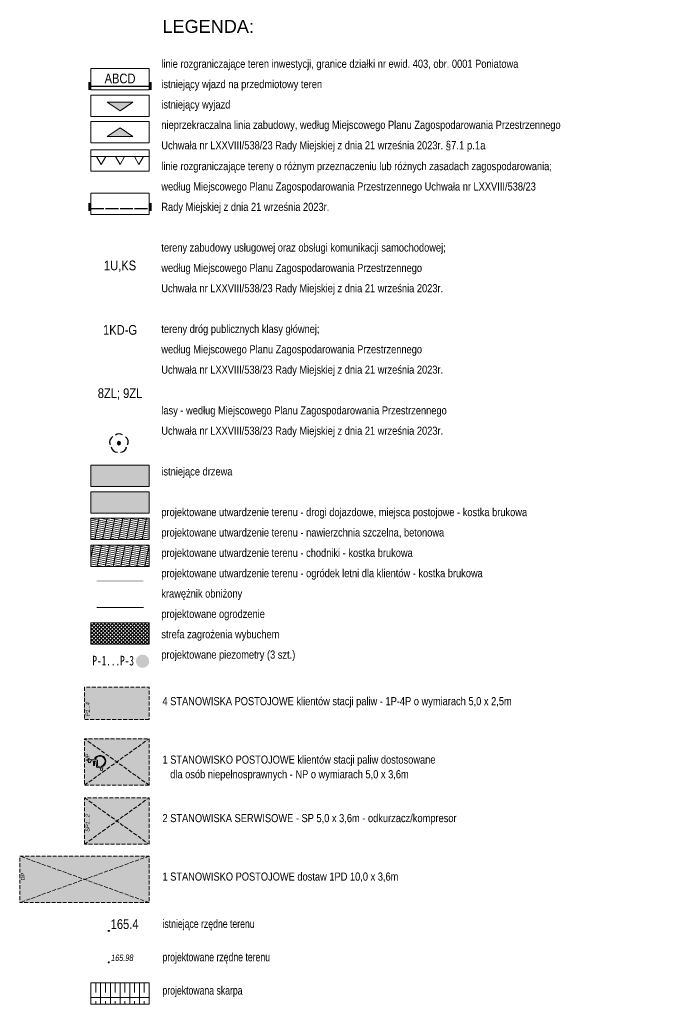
# Model space of a CAD drawing. Header units: millimetres. Extents: x -93597 to 292718, y -849320 to -636506.
# Tile 68 of 68: x 240052 to 289995, y -732578 to -656454. Entities that reach past the tile are written whole.
import ezdxf

# ---------------------------------------------------------------- set-up
doc = ezdxf.new("R2010")
doc.units = ezdxf.units.MM
doc.header["$MEASUREMENT"] = 0
doc.linetypes.add('Krawędzie ukryte drobniejsze', pattern=[425, 300, -125])
doc.linetypes.add('Krawędzie ukryte dłuższe', pattern=[1125, 1000, -125])
for name, color, linetype, lineweight in [('0_Nr_pióra__1', 7, 'Continuous', 13), ('0_Nr_pióra__100', 2, 'Continuous', 13), ('0_Nr_pióra__19', 255, 'Continuous', 0), ('0_Nr_pióra__243', 100, 'Continuous', 25), ('0_Nr_pióra__40', 4, 'Continuous', 13), ('0_Nr_pióra__41', 7, 'Continuous', 15), ('PZT - strefy zagrożenia wybuchem_Nr_pióra__239', 6, 'Continuous', 13), ('PZT DRZEWA DO USUNIĘCIA _Nr_pióra__1', 7, 'Continuous', 13), ('PZT DRZEWA DO USUNIĘCIA _Nr_pióra__206', 7, 'Continuous', 30), ('PZT_i_KD_Nr_pióra__7', 7, 'Continuous', 13), ('PZT_Nr_pióra__1', 7, 'Continuous', 13), ('PZT_Nr_pióra__18', 9, 'Continuous', 13), ('PZT_Nr_pióra__19', 255, 'Continuous', 0), ('PZT_Nr_pióra__205', 8, 'Continuous', 5), ('PZT_Nr_pióra__206', 7, 'Continuous', 30), ('PZT_Nr_pióra__21', 7, 'Continuous', 25), ('PZT_Nr_pióra__243', 100, 'Continuous', 25), ('PZT_Nr_pióra__41', 7, 'Continuous', 15), ('Wymiarowanie - PZT_Nr_pióra__1', 7, 'Continuous', 13)]:
    doc.layers.add(name, color=color, linetype=linetype, lineweight=lineweight)
for name, color, linetype, lineweight, true_color in [('0_Nr_pióra__233', 7, 'Continuous', 13, 0x1717ff), ('PZT woda_Nr_pióra__201', 7, 'Continuous', 5, 0x595959), ('PZT woda_Nr_pióra__215', 7, 'Continuous', 30, 0xd90005), ('PZT_Nr_pióra__201', 7, 'Continuous', 5, 0x595959), ('PZT_Nr_pióra__220', 7, 'Continuous', 5, 0xd90005), ('PZT_Nr_pióra__232', 7, 'Continuous', 13, 0x24a2ff), ('PZT_Nr_pióra__233', 7, 'Continuous', 13, 0x1717ff), ('Wymiarowanie - PZT_Nr_pióra__232', 7, 'Continuous', 13, 0x24a2ff)]:
    doc.layers.add(name, color=color, linetype=linetype, lineweight=lineweight, true_color=true_color)
doc.layers.add('PZT', color=7, linetype='Continuous')
doc.styles.add('GENERATED_STYLE_1', font='txt')
doc.styles.add('GENERATED_STYLE_12', font='ArialNova.ttf')
doc.styles.add('GENERATED_STYLE_2', font='ARIALN.TTF')
doc.styles.add('GENERATED_STYLE_7', font='msgothic.ttc')
doc.linetypes.add('Przekreślana podwójnie kopia-000', pattern='A,0,[2,PT.A.Z11.Shx,S=9.920635,R=0,X=0,Y=0],-1250,0', length=1250)
pattern_1 = [(348.5, (0, 0), (29.90519, 146.988706), []), (78.5, (0, 0), (-587.9548, 119.62076), [])]

# ---------------------------------------------------------------- blocks, each defined once
blk = doc.blocks.new('Symbol wejścia 19_4')
at = {"layer": '0_Nr_pióra__100', "linetype": 'Continuous'}
blk.add_hatch(color=256, dxfattribs=at).paths.add_polyline_path([(0, 0), (2000, 0), (1000, 667)])
at = {"layer": '0_Nr_pióra__41', "linetype": 'Continuous'}
for p, q in [((0, 0), (1000, 667)), ((0, 0), (2000, 0)), ((2000, 0), (1000, 667))]:
    blk.add_line(p, q, dxfattribs=at)
blk = doc.blocks.new('Symbol wejścia 19_5')
at = {"layer": '0_Nr_pióra__40', "linetype": 'Continuous'}
blk.add_hatch(color=256, dxfattribs=at).paths.add_polyline_path([(0, 0), (2000, 0), (1000, 667)])
at = {"layer": '0_Nr_pióra__41', "linetype": 'Continuous'}
for p, q in [((0, 0), (1000, 667)), ((0, 0), (2000, 0)), ((2000, 0), (1000, 667))]:
    blk.add_line(p, q, dxfattribs=at)
blk = doc.blocks.new('Znak osoby niepełnospr 19')
at = {"layer": 'PZT_Nr_pióra__19', "linetype": 'Continuous'}
for p, q in [((-221, 298), (-230, 365)), ((-201, 685), (-128, 140)), ((-128, 140), (335, 138)), ((-110, 624), (-109, 627)), ((-71, 436), (-110, 624)), ((270, 434), (-71, 436)), ((-29, 228), (-56, 361)), ((-56, 361), (269, 360)), ((396, 226), (-29, 228)), ((269, 360), (270, 434)), ((335, 138), (449, -280)), ((480, -116), (396, 226)), ((381, -159), (317, -145)), ((449, -280), (664, -215)), ((631, -83), (480, -116)), ((664, -215), (631, -83))]:
    blk.add_line(p, q, dxfattribs=at)
for centre, radius, start, end in [((-93, 756), 130, 262.63803, 213.43327), ((-63, -58), 455, 111.59152, 347.21379), ((-63, -58), 390, 113.97856, 347.21375)]:
    blk.add_arc(centre, radius, start, end, dxfattribs=at)

msp = doc.modelspace()

# ---------------------------------------------------------------- hatches: boundary and pattern name
at = {"layer": '0_Nr_pióra__19', "linetype": 'Continuous'}
for points in [[(245363, -661271.5), (245363, -661889.8), (245551.9, -661889.8), (245551.9, -661271.5)], [(250051.9, -661271.5), (250051.9, -661889.8), (250240.8, -661889.8), (250240.8, -661271.5)], [(245362.8, -670622.1), (245362.8, -671240.4), (245551.7, -671240.4), (245551.7, -670622.1)], [(250051.9, -670622.1), (250051.9, -671240.4), (250240.8, -671240.4), (250240.8, -670622.1)]]:
    msp.add_hatch(color=256, dxfattribs=at).paths.add_polyline_path(points)
at = {"layer": '0_Nr_pióra__233', "linetype": 'Continuous'}
msp.add_hatch(color=256, dxfattribs=at).paths.add_polyline_path([(250051.9, -706054.1, 1), (249028.1, -706054.1, 1)])
at = {"layer": 'PZT - strefy zagrożenia wybuchem_Nr_pióra__239', "linetype": 'Continuous'}
h = msp.add_hatch(dxfattribs=at)
h.set_pattern_fill('Siatka_5x5_ukośna', color=256, style=0, pattern_type=2)
h.set_pattern_definition([(45, (0, 0), (-141.421356, 141.421356), []), (135, (0, 0), (141.421356, 141.421356), [])])
h.paths.add_polyline_path([(245551.9, -703077.7), (250051.9, -703077.7), (250051.9, -704727.7), (245551.9, -704727.7)])
at = {"layer": 'PZT DRZEWA DO USUNIĘCIA _Nr_pióra__1', "linetype": 'Continuous'}
msp.add_hatch(color=256, dxfattribs=at).paths.add_polyline_path([(247596.8, -689193.8, 1), (247834.8, -689193.8, 1)])
at = {"layer": 'PZT_Nr_pióra__18', "linetype": 'Continuous', "lineweight": 0, "true_color": 0x303030}
msp.add_hatch(color=250, dxfattribs=at).paths.add_polyline_path([(245551.9, -692540.2), (250051.9, -692540.2), (250051.9, -690890.2), (245551.9, -690890.2)])
at = {"layer": 'PZT_Nr_pióra__19', "linetype": 'Continuous'}
h = msp.add_hatch(dxfattribs=at)
h.set_pattern_fill('Siatka_60x120_kopia', color=256, style=0, pattern_type=2)
h.set_pattern_definition(pattern_1)
h.paths.add_polyline_path([(250051.9, -697072.7), (245551.9, -697072.7), (245551.9, -698722.7), (250051.9, -698722.7)])
at = {"layer": 'PZT_Nr_pióra__205', "linetype": 'Continuous', "lineweight": 0, "true_color": 0x404040}
for points in [[(245551.9, -692951), (245551.9, -694601), (250051.9, -694601), (250051.9, -692951)], [(245051.9, -710571.6), (250051.9, -710571.6), (250051.9, -708071.6), (245051.9, -708071.6)], [(245051.9, -715641.3), (250051.9, -715641.3), (250051.9, -712041.3), (245051.9, -712041.3)], [(245051.9, -720206.1), (250051.9, -720206.1), (250051.9, -716606.1), (245051.9, -716606.1)], [(240051.9, -724717.9), (250051.9, -724717.9), (250051.9, -721117.9), (240051.9, -721117.9)]]:
    msp.add_hatch(color=250, dxfattribs=at).paths.add_polyline_path(points)
at = {"layer": 'PZT_Nr_pióra__205', "linetype": 'Continuous'}
h = msp.add_hatch(dxfattribs=at)
h.set_pattern_fill('Siatka_60_kopia', color=256, style=0, pattern_type=2)
h.set_pattern_definition(pattern_1)
h.paths.add_polyline_path([(250051.9, -694995.9), (245551.9, -694995.9), (245551.9, -696645.9), (250051.9, -696645.9)])
msp.add_hatch(color=256, dxfattribs=at).paths.add_polyline_path([(246001.9, -699767.6), (249601.9, -699767.6), (249601.9, -699917.6), (246001.9, -699917.6)])

# ---------------------------------------------------------------- linework, layer by layer
at = {"layer": 'PZT - strefy zagrożenia wybuchem_Nr_pióra__239', "linetype": 'Continuous', "flags": 128}
msp.add_lwpolyline([(245551.9, -703077.7), (250051.9, -703077.7), (250051.9, -704727.7), (245551.9, -704727.7)], close=True, dxfattribs=at)
at = {"layer": 'PZT DRZEWA DO USUNIĘCIA _Nr_pióra__206', "linetype": 'Continuous', "flags": 128}
msp.add_lwpolyline([(247596.8, -689193.8, 1), (247834.8, -689193.8, 1)], format="xyb", close=True, dxfattribs=at)
at = {"layer": 'PZT woda_Nr_pióra__201', "linetype": 'Krawędzie ukryte drobniejsze'}
for p, q in [((245051.9, -715641.3), (250051.9, -712041.3)), ((250051.9, -715641.3), (245051.9, -712041.3))]:
    msp.add_line(p, q, dxfattribs=at)
at = {"layer": 'PZT woda_Nr_pióra__215', "linetype": 'Continuous'}
msp.add_line((245551.9, -661591.4), (250051.9, -661591.4), dxfattribs=at)
at = {"layer": 'PZT_Nr_pióra__1', "linetype": 'Continuous', "flags": 128}
for points in [[(250051.9, -661889.8), (245551.9, -661889.8), (245551.9, -660239.8), (250051.9, -660239.8)], [(250051.9, -663949.5), (245551.9, -663949.5), (245551.9, -662299.5), (250051.9, -662299.5)], [(250051.9, -665973.6), (245551.9, -665973.6), (245551.9, -664323.6), (250051.9, -664323.6)], [(250051.9, -668163), (245551.9, -668163), (245551.9, -666513), (250051.9, -666513)], [(250051.9, -671511.3), (245551.9, -671511.3), (245551.9, -669861.3), (250051.9, -669861.3)], [(250051.9, -692540.2), (245551.9, -692540.2), (245551.9, -690890.2), (250051.9, -690890.2)], [(250051.9, -694601), (245551.9, -694601), (245551.9, -692951), (250051.9, -692951)], [(250051.9, -696645.9), (245551.9, -696645.9), (245551.9, -694995.9), (250051.9, -694995.9)], [(250051.9, -698722.7), (245551.9, -698722.7), (245551.9, -697072.7), (250051.9, -697072.7)]]:
    msp.add_lwpolyline(points, close=True, dxfattribs=at)
at = {"layer": 'PZT_Nr_pióra__1', "linetype": 'Przekreślana podwójnie kopia-000', "flags": 128}
msp.add_lwpolyline([(249601.9, -701905.5), (246001.9, -701905.5)], dxfattribs=at)
at = {"layer": 'PZT_Nr_pióra__201', "linetype": 'Krawędzie ukryte drobniejsze'}
for p, q in [((245051.9, -716606.1), (250051.9, -720206.1)), ((245051.9, -720206.1), (250051.9, -716606.1)), ((250051.9, -724717.9), (240051.9, -721117.9)), ((250051.9, -721117.9), (240051.9, -724717.9))]:
    msp.add_line(p, q, dxfattribs=at)
at = {"layer": 'PZT_Nr_pióra__201', "linetype": 'Krawędzie ukryte drobniejsze', "flags": 128}
for points in [[(250051.9, -710571.6), (245051.9, -710571.6), (245051.9, -708071.6), (250051.9, -708071.6)], [(250051.9, -715641.3), (245051.9, -715641.3), (245051.9, -712041.3), (250051.9, -712041.3)], [(245051.9, -720206.1), (245051.9, -716606.1), (250051.9, -716606.1), (250051.9, -720206.1)], [(250051.9, -724717.9), (240051.9, -724717.9), (240051.9, -721117.9), (250051.9, -721117.9)]]:
    msp.add_lwpolyline(points, close=True, dxfattribs=at)
at = {"layer": 'PZT_Nr_pióra__206', "linetype": 'Continuous', "flags": 128}
for points in [[(247237.5, -688691.2, 0.3836685), (247039.4, -689292.6)], [(247996.6, -688562.4, 0.3836685), (247438.1, -688583)], [(248382.9, -689325.5, 0.3836685), (248219.5, -688713.9)], [(247115.8, -689472, 0.3836685), (247600.7, -689879.1)], [(247826.4, -689893.4, 0.3836685), (248313.4, -689488.8)]]:
    msp.add_lwpolyline(points, format="xyb", dxfattribs=at)
at = {"layer": 'PZT_Nr_pióra__21', "linetype": 'Continuous'}
msp.add_ellipse((246931.5, -726906.3), major_axis=(0.1, -45.2), ratio=0.9966465, dxfattribs=at)
at = {"layer": 'PZT_Nr_pióra__232', "linetype": 'Continuous'}
for p, q in [((245926.9, -730928.4), (245926.9, -731654.3)), ((246301.9, -730928.4), (246301.9, -732578.4)), ((246676.9, -730928.4), (246676.9, -731654.3)), ((247051.9, -730928.4), (247051.9, -732578.4)), ((247426.9, -730928.4), (247426.9, -731654.3)), ((247801.9, -730928.4), (247801.9, -732578.4)), ((248176.9, -730928.4), (248176.9, -731654.3)), ((248551.9, -730928.4), (248551.9, -732578.4)), ((248926.9, -730928.4), (248926.9, -731654.3)), ((249301.9, -730928.4), (249301.9, -732578.4)), ((249676.9, -730928.4), (249676.9, -731654.3)), ((250051.9, -732061.7), (245551.9, -732061.7)), ((245926.9, -732578.4), (245926.9, -732322.9)), ((246676.9, -732578.4), (246676.9, -732322.9)), ((247426.9, -732578.4), (247426.9, -732322.9)), ((248176.9, -732578.4), (248176.9, -732322.9)), ((248926.9, -732578.4), (248926.9, -732322.9)), ((249676.9, -732578.4), (249676.9, -732322.9))]:
    msp.add_line(p, q, dxfattribs=at)
at = {"layer": 'PZT_Nr_pióra__232', "linetype": 'Continuous', "flags": 128}
msp.add_lwpolyline([(250051.9, -730928.4), (245551.9, -730928.4), (245551.9, -732578.4), (250051.9, -732578.4)], close=True, dxfattribs=at)
at = {"layer": 'PZT_Nr_pióra__243', "linetype": 'Krawędzie ukryte dłuższe'}
msp.add_line((245551.9, -671050.8), (250051.9, -671050.8), dxfattribs=at)
at = {"layer": 'PZT_Nr_pióra__41', "linetype": 'Continuous', "flags": 128}
msp.add_lwpolyline([(250051.9, -667033.3), (245551.9, -667033.3)], dxfattribs=at)
for points in [[(245993.9, -667033.3), (246343.9, -667639.6), (246693.9, -667033.3)], [(248152.1, -667033.3), (247802.1, -667639.6), (247452.1, -667033.3)], [(249609.9, -667033.3), (249259.9, -667639.6), (248909.9, -667033.3)]]:
    msp.add_lwpolyline(points, close=True, dxfattribs=at)
at = {"layer": 'Wymiarowanie - PZT_Nr_pióra__232', "linetype": 'Continuous'}
msp.add_circle((246926.9, -729334.1), 40, dxfattribs=at)

# ---------------------------------------------------------------- block references
at = {"color": 8, "linetype": 'Continuous', "lineweight": 5, "zscale": 1000, "rotation": 180.0000000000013}
msp.add_blockref('Symbol wejścia 19_4', (248801.9, -662832.7), dxfattribs=at)
at = {"color": 8, "linetype": 'Continuous', "lineweight": 5, "xscale": -1, "zscale": 1000}
msp.add_blockref('Symbol wejścia 19_5', (248801.9, -665473), dxfattribs=at)
at = {"layer": 'PZT', "color": 8, "linetype": 'Continuous', "lineweight": 5, "xscale": -1, "zscale": 1000, "rotation": 89.99999999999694}
msp.add_blockref('Znak osoby niepełnospr 19', (246197.8, -713841.3), dxfattribs=at)

# ---------------------------------------------------------------- texts
at = {"layer": '0_Nr_pióra__1', "linetype": 'Continuous', "insert": (251079.3, -656472), "char_height": 1000, "attachment_point": 1, "style": 'GENERATED_STYLE_12'}
msp.add_mtext('\\A1;{\\fArial Nova|b0|i0|c238|p34;LEGENDA:}', dxfattribs=at)
at = {"layer": '0_Nr_pióra__243', "linetype": 'Continuous', "char_height": 750, "attachment_point": 2, "style": 'GENERATED_STYLE_2'}
for s, insert in [('\\A1;{\\fArial Narrow|b0|i0|c238|p34;1U,KS}', (247801.9, -675079.2)), ('\\A1;{\\fArial Narrow|b0|i0|c238|p34;1KD-G}', (247801.9, -680062.3)), ('\\A1;{\\fArial Narrow|b0|i0|c238|p34;8ZL; 9ZL}', (247801.9, -684955.7))]:
    msp.add_mtext(s, dxfattribs=dict(at, insert=insert))
at = {"layer": 'PZT_i_KD_Nr_pióra__7', "linetype": 'Continuous', "insert": (251079.3, -732022.2), "char_height": 650, "attachment_point": 7, "line_spacing_factor": 1.188378, "style": 'GENERATED_STYLE_2'}
msp.add_mtext('\\A1;{\\W0.900000x;\\fArial Narrow|b0|i0|c238|p34;istniejące rzędne terenu\\P\\fArial Narrow|b0|i0|c238|p34;\\P\\fArial Narrow|b0|i0|c238|p34;projektowane rzędne terenu\\P\\fArial Narrow|b0|i0|c238|p34;\\P\\fArial Narrow|b0|i0|c238|p34;projektowana skarpa}', dxfattribs=at)
at = {"layer": 'PZT_Nr_pióra__1', "linetype": 'Continuous', "char_height": 625, "attachment_point": 1, "style": 'GENERATED_STYLE_2'}
for s, insert, width, line_spacing_factor in [('\\A1;{\\fArial Narrow|b0|i0|c238|p34;\\P\\fArial Narrow|b0|i0|c238|p34;\\P\\fArial Narrow|b0|i0|c238|p34;linie rozgraniczające teren inwestycji, granice działki nr ewid. 403, obr. 0001 Poniatowa\\P\\fArial Narrow|b0|i0|c238|p34;istniejący wjazd na przedmiotowy teren\\P\\fArial Narrow|b0|i0|c238|p34;istniejący wyjazd\\P\\fArial Narrow|b0|i0|c238|p34;nieprzekraczalna linia zabudowy, według Miejscowego Planu Zagospodarowania Przestrzennego \\P\\fArial Narrow|b0|i0|c238|p34;Uchwała nr LXXVIII/538/23 Rady Miejskiej z dnia 21 września 2023r. \\fArial Narrow|b0|i0|c238|p34;\\H1.029412x;§7.1 p.1a\\P\\fArial Narrow|b0|i0|c238|p34;\\H0.971429x;linie rozgraniczające tereny o różnym przeznaczeniu lub różnych zasadach zagospodarowania; \\P\\fArial Narrow|b0|i0|c238|p34;według Miejscowego Planu Zagospodarowania Przestrzennego Uchwała nr LXXVIII/538/23 \\P\\fArial Narrow|b0|i0|c238|p34;Rady Miejskiej z dnia 21 września 2023r.\\P\\fArial Narrow|b0|i0|c238|p34;\\P\\fArial Narrow|b0|i0|c238|p34;tereny zabudowy usługowej oraz obsługi komunikacji samochodowej;\\P\\fArial Narrow|b0|i0|c238|p34;według Miejscowego Planu Zagospodarowania Przestrzennego \\P\\fArial Narrow|b0|i0|c238|p34;Uchwała nr LXXVIII/538/23 Rady Miejskiej z dnia 21 września 2023r.\\P\\fArial Narrow|b0|i0|c238|p34;\\P\\fArial Narrow|b0|i0|c238|p34;tereny dróg publicznych klasy głównej;\\P\\fArial Narrow|b0|i0|c238|p34;według Miejscowego Planu Zagospodarowania Przestrzennego \\P\\fArial Narrow|b0|i0|c238|p34;Uchwała nr LXXVIII/538/23 Rady Miejskiej z dnia 21 września 2023r.\\P\\fArial Narrow|b0|i0|c238|p34;\\P\\fArial Narrow|b0|i0|c238|p34;lasy - według Miejscowego Planu Zagospodarowania Przestrzennego \\P\\fArial Narrow|b0|i0|c238|p34;Uchwała nr LXXVIII/538/23 Rady Miejskiej z dnia 21 września 2023r.\\P\\fArial Narrow|b0|i0|c238|p34;\\P\\fArial Narrow|b0|i0|c238|p34;istniejące drzewa\\P\\fArial Narrow|b0|i0|c238|p34;\\P\\fArial Narrow|b0|i0|c238|p34;projektowane utwardzenie terenu - drogi dojazdowe, miejsca postojowe - kostka brukowa\\P\\fArial Narrow|b0|i0|c238|p34;projektowane utwardzenie terenu - nawierzchnia szczelna, betonowa\\P\\fArial Narrow|b0|i0|c238|p34;projektowane utwardzenie terenu - chodniki - kostka brukowa\\P\\fArial Narrow|b0|i0|c238|p34;projektowane utwardzenie terenu - ogródek letni dla klientów - kostka brukowa\\P\\fArial Narrow|b0|i0|c238|p34;krawężnik obniżony\\P\\fArial Narrow|b0|i0|c238|p34;projektowane ogrodzenie\\P\\fArial Narrow|b0|i0|c238|p34;strefa zagrożenia wybuchem\\P\\fArial Narrow|b0|i0|c238|p34;projektowane piezometry (3 szt.)}', (250991.9, -656401.8), 57790.505, 1.510309), ('\\A1;{\\fArial Narrow|b0|i0|c238|p34;4 STANOWISKA POSTOJOWE klientów stacji paliw - 1P-4P o wymiarach 5,0 x 2,5m\\P\\fArial Narrow|b0|i0|c238|p34;\\P\\fArial Narrow|b0|i0|c238|p34;\\P\\fArial Narrow|b0|i0|c238|p34;\\P\\fArial Narrow|b0|i0|c238|p34;1 STANOWISKO POSTOJOWE klientów stacji paliw dostosowane \\P\\fArial Narrow|b0|i0|c238|p34;   dla osób niepełnosprawnych - NP o wymiarach 5,0 x 3,6m\\P\\fArial Narrow|b0|i0|c238|p34;\\P\\fArial Narrow|b0|i0|c238|p34;\\P\\fArial Narrow|b0|i0|c238|p34;2 STANOWISKA SERWISOWE - SP 5,0 x 3,6m - odkurzacz/kompresor\\P\\fArial Narrow|b0|i0|c238|p34;\\P\\fArial Narrow|b0|i0|c238|p34;\\P\\fArial Narrow|b0|i0|c238|p34;\\P\\fArial Narrow|b0|i0|c238|p34;1 STANOWISKO POSTOJOWE dostaw 1PD 10,0 x 3,6m}', (251079.3, -708828.1), 46747.989, 1.084671)]:
    msp.add_mtext(s, dxfattribs=dict(at, insert=insert, width=width, line_spacing_factor=line_spacing_factor))
at = {"layer": 'PZT_Nr_pióra__201', "linetype": 'Continuous', "char_height": 300, "attachment_point": 3, "rotation": 90, "style": 'GENERATED_STYLE_1'}
for s, insert in [('\\A1;{\\fArial Narrow|b0|i1|c238|p34;P1...4}', (245144.4, -709218.7)), ('\\A1;{\\fArial Narrow|b0|i1|c238|p34;NP}', (245145.7, -713214.4)), ('\\A1;{\\fArial Narrow|b0|i1|c238|p34;SP1...2}', (245140.6, -717876.9)), ('\\A1;{\\fArial Narrow|b0|i1|c238|p34;DP}', (240145.7, -722425.3))]:
    msp.add_mtext(s, dxfattribs=dict(at, insert=insert))
at = {"layer": 'PZT_Nr_pióra__220', "linetype": 'Continuous', "insert": (247801.9, -660624.6), "char_height": 750, "attachment_point": 2, "style": 'GENERATED_STYLE_2'}
msp.add_mtext('\\A1;{\\fArial Narrow|b0|i0|c238|p34;ABCD}', dxfattribs=at)
at = {"layer": 'PZT_Nr_pióra__233', "linetype": 'Continuous', "insert": (245665.5, -706394.8), "char_height": 750, "attachment_point": 7, "style": 'GENERATED_STYLE_7'}
msp.add_mtext('\\A1;{\\W0.700000x;\\fMS Gothic|b1|i0|c238|p49;P-1...P-3}', dxfattribs=at)
at = {"layer": 'Wymiarowanie - PZT_Nr_pióra__1', "linetype": 'Continuous', "insert": (249229.1, -726764.6), "char_height": 750, "attachment_point": 9, "style": 'GENERATED_STYLE_2'}
msp.add_mtext('\\A1;{\\fArial Narrow|b0|i0|c238|p34;165.4}', dxfattribs=at)
at = {"layer": 'Wymiarowanie - PZT_Nr_pióra__232', "linetype": 'Continuous', "insert": (247111.4, -729239), "char_height": 500, "attachment_point": 7, "style": 'GENERATED_STYLE_1'}
msp.add_mtext('\\A1;{\\W0.900000x;\\fArial Narrow|b0|i1|c238|p34;165.98}', dxfattribs=at)

doc.saveas('drawing.dxf')
